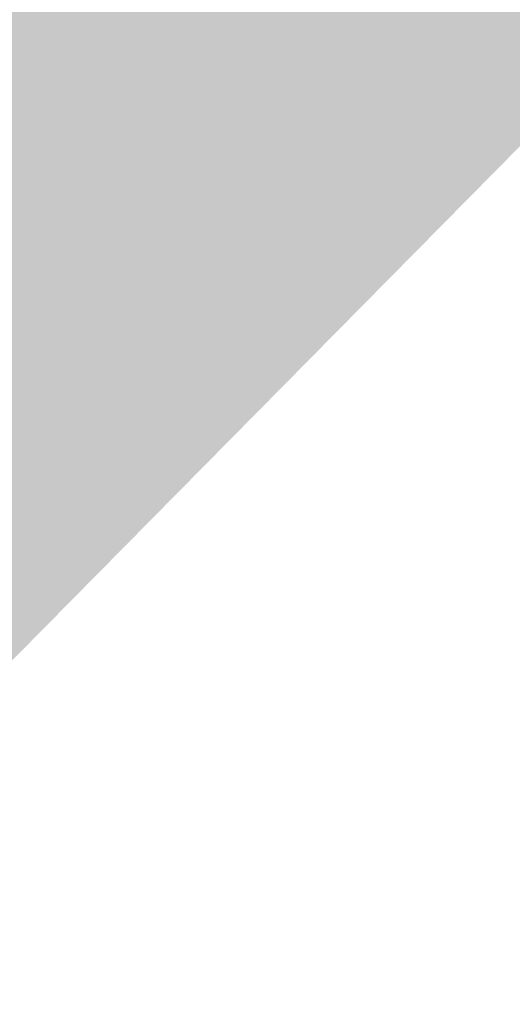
# Model space of a CAD drawing. Header units: millimetres. Extents: x -290 to 116110, y -2975 to 80225.
# Tile 152 of 247: x 40974.036 to 40974.214, y 56164.73 to 56165.086. Entities that reach past the tile are written whole.
import ezdxf

# ---------------------------------------------------------------- set-up
doc = ezdxf.new("R2010")
doc.units = ezdxf.units.MM
doc.layers.add('Перекрытия', color=7, linetype='Continuous', lineweight=18)

# ---------------------------------------------------------------- blocks, each defined once
blk = doc.blocks.new('135_SLK_GD_AR_rvt-1-B2_-11_400__На лист секция 4_-11_400')
at = {"layer": 'Перекрытия', "true_color": 0xcbcbcb}
h = blk.add_hatch(color=9, dxfattribs=at)
h.paths.add_polyline_path([(-13098384.66484, -9239530.3057), (-13097544.66484, -9239530.3057), (-13097544.66484, -9239570.3057), (-13098384.66484, -9239570.3057), (-13098384.66484, -9239531.3057)])
h.paths.add_polyline_path([(-13094627.51104, -9242798.41899), (-13092899.29018, -9241047.97252), (-13091347.01648, -9239477.91131), (-13089326.67081, -9237437.13351), (-13088720.95447, -9236825.78648), (-13088994.36868, -9236564.0064), (-13089276.25024, -9236311.3665), (-13089566.29376, -9236068.14049), (-13089864.185, -9235834.59188), (-13090169.60121, -9235610.97373), (-13090482.21148, -9235397.52829), (-13090801.67713, -9235194.48683), (-13091127.65204, -9235002.06933), (-13091459.78304, -9234820.48426), (-13091797.71028, -9234649.92834), (-13092141.06764, -9234490.58638), (-13092489.48312, -9234342.63101), (-13092842.57923, -9234206.22252), (-13093199.97341, -9234081.50871), (-13093561.27846, -9233968.62469), (-13093926.10292, -9233867.69277), (-13094294.05152, -9233778.82231), (-13094664.72563, -9233702.10957), (-13095037.72364, -9233637.63769), (-13095412.64143, -9233585.47651), (-13095789.0728, -9233545.68254), (-13096166.60992, -9233518.2989), (-13096544.84374, -9233503.35525), (-13096923.36448, -9233500.86779), (-13097301.76203, -9233510.83921), (-13097679.62643, -9233533.25871), (-13098056.54828, -9233568.10199), (-13098432.11922, -9233615.33132), (-13098432.11711, -9239519.3057), (-13098384.66484, -9239520.3057), (-13098384.66484, -9239530.3057), (-13098432.11711, -9239531.3057), (-13098432.11681, -9240369.3057), (-13098384.66484, -9240370.3057), (-13098384.66484, -9240381.3057), (-13098432.1168, -9240381.3057), (-13098432.11626, -9241900.3057), (-13095525.62433, -9241900.3057), (-13094958.09162, -9242467.83841)])
blk = doc.blocks.new('A$Cc005853f')
at = {"lineweight": 5}
blk.add_blockref('135_SLK_GD_AR_rvt-1-B2_-11_400__На лист секция 4_-11_400', (13133512.7711, 9298039.75123), dxfattribs=at)

msp = doc.modelspace()

# ---------------------------------------------------------------- block references
msp.add_blockref('A$Cc005853f', (2087.00453, 921.73103))

doc.saveas('drawing.dxf')
